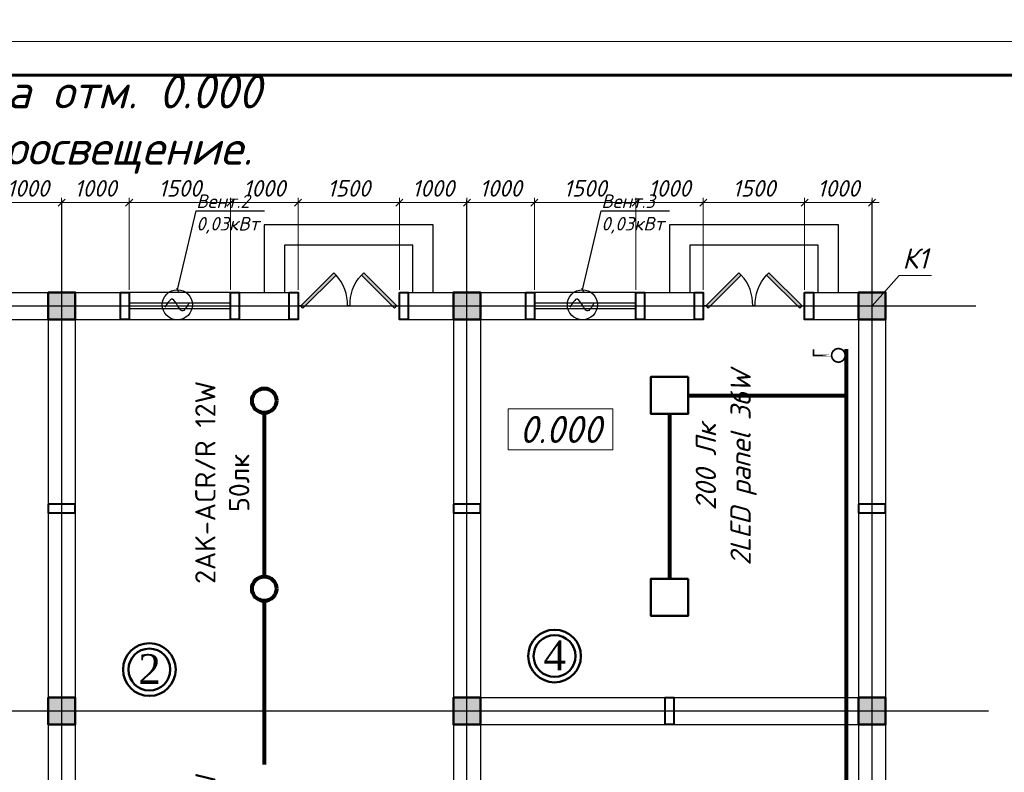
# Model space of a CAD drawing. Header units: millimetres. Extents: x 46223 to 365386, y 255195 to 690246.
# Tile 9 of 12: x 86443 to 101021, y 286377 to 297519. Entities that reach past the tile are written whole.
import ezdxf
from ezdxf import colors
from ezdxf.entities.mleader import LeaderData, LeaderLine
from ezdxf.enums import TextEntityAlignment as Align
from ezdxf.math import Vec2, Vec3

# ---------------------------------------------------------------- set-up
doc = ezdxf.new("R2010")
doc.units = ezdxf.units.MM
doc.linetypes.add('ACAD_ISO04W100', pattern=[30, 24, -3, 0, -3])
for name, color, linetype in [('DOMA', 7, 'Continuous'), ('kolonn', 7, 'Continuous'), ('os', 3, 'Continuous')]:
    doc.layers.add(name, color=color, linetype=linetype)
for name, color, linetype, lineweight in [('Стена', 7, 'Continuous', 30), ('текст', 7, 'Continuous', 25), ('Фундамент', 133, 'Continuous', 50), ('ЭТО', 7, 'Continuous', 50), ('ЭТОООЖКИ ТОТОШКИ', 7, 'Continuous', 70)]:
    doc.layers.add(name, color=color, linetype=linetype, lineweight=lineweight)
doc.layers.add('ЭТО ОСвещение', color=255, linetype='Continuous', lineweight=30, plot=False)
doc.styles.add('GOST', font='isocpeur.ttf', dxfattribs={"oblique": 15})
doc.styles.add('GOST 2.304', font='CS_Gost2304.shx', dxfattribs={"oblique": 15})
doc.styles.add('ISOCPEUR', font='isocpeui.ttf')
doc.styles.add('RomanS', font='times.ttf')
doc.styles.get("Standard").update_dxf_attribs({"font": 'isocpeui.ttf'})
doc.styles.add('ЭТООЖКИ ТОТОШКИ', font='isocpeur.ttf')
doc.dimstyles.new('SHOH 100', dxfattribs={"dimscale": 0.7, "dimtxt": 350, "dimasz": 150, "dimexe": 100, "dimexo": 50, "dimgap": 125, "dimtad": 1, "dimdec": 0, "dimtxsty": 'GOST', "dimblk": 'OBLIQUE', "dimcen": 200, "dimdle": 150, "dimadec": 0, "dimazin": 0, "dimtfac": 1, "dimtdec": 0, "dimtmove": 0, "dimatfit": 3, "dimfxl": 100, "dimlwd": 9, "dimlwe": 9, "dimarcsym": 0})

# ---------------------------------------------------------------- blocks, each defined once
blk = doc.blocks.new('ghsdd')
at = {"ltscale": 50}
h = blk.add_hatch(color=256, dxfattribs=at)
h.paths.add_polyline_path([(0, 200), (-200, 200), (-200, 0), (0, 0)])
h.paths.add_polyline_path([(200, 0), (200, 200), (0, 200), (0, 0)])
h.paths.add_polyline_path([(0, 0), (-200, 0), (-200, -200), (0, -200)])
h.paths.add_polyline_path([(0, 0), (0, -200), (200, -200), (200, 0)])
at = {"lineweight": 0}
for p, q in [((0, -374), (0, 374)), ((-374, 0), (374, 0))]:
    blk.add_line(p, q, dxfattribs=at)
at = {"lineweight": 50, "ltscale": 50}
blk.add_lwpolyline([(200, 200), (200, -200), (-200, -200), (-200, 200), (200, 200)], dxfattribs=at)
blk = doc.blocks.new('jfgjhsdf')
blk.add_hatch(color=1).paths.add_polyline_path([(-593, 731), (-637, 687), (0, 50), (44, 94)])
at = {"color": 1}
for p, q in [((0, 1000), (0, 950)), ((0, 50), (0, 0))]:
    blk.add_line(p, q, dxfattribs=at)
blk.add_lwpolyline([(0, 50), (-637, 687), (-593, 731), (44, 94), (0, 50)], dxfattribs=at)
blk.add_arc((-33, 130), 821, 87.662, 132.9147, dxfattribs=at)
blk = doc.blocks.new('_Oblique')
at = {"color": 0, "linetype": 'ByBlock', "lineweight": -2}
blk.add_line((-0.5, -0.5), (0.5, 0.5), dxfattribs=at)
blk = doc.blocks.new('*D112')
at = {"color": 0, "lineweight": 9, "transparency": 16777216}
for p, q in [((99169, 294812), (97959, 294812)), ((98064, 293518), (98064, 294882)), ((99064, 293518), (99064, 294882))]:
    blk.add_line(p, q, dxfattribs=at)
at = {"layer": 'Defpoints', "color": 0, "transparency": 16777216}
for p in [(98064, 294812), (98064, 293483), (99064, 293483)]:
    blk.add_point(p, dxfattribs=at)
at = {"color": 0, "lineweight": 9, "transparency": 16777216, "xscale": 105, "yscale": 105, "zscale": 105, "rotation": 180}
blk.add_blockref('_Oblique', (98064, 294812), dxfattribs=at)
at = {"color": 0, "lineweight": 9, "transparency": 16777216, "xscale": 105, "yscale": 105, "zscale": 105}
blk.add_blockref('_Oblique', (99064, 294812), dxfattribs=at)
at = {"color": 0, "transparency": 16777216, "insert": (98564, 295022), "char_height": 245, "attachment_point": 5, "style": 'ISOCPEUR'}
blk.add_mtext('1000', dxfattribs=at)
blk = doc.blocks.new('*D113')
at = {"color": 0, "lineweight": 9, "transparency": 16777216}
for p, q in [((98169, 294812), (96459, 294812)), ((96564, 293518), (96564, 294882)), ((98064, 293518), (98064, 294882))]:
    blk.add_line(p, q, dxfattribs=at)
at = {"layer": 'Defpoints', "color": 0, "transparency": 16777216}
for p in [(96564, 294812), (96564, 293483), (98064, 293483)]:
    blk.add_point(p, dxfattribs=at)
at = {"color": 0, "lineweight": 9, "transparency": 16777216, "xscale": 105, "yscale": 105, "zscale": 105, "rotation": 180}
blk.add_blockref('_Oblique', (96564, 294812), dxfattribs=at)
at = {"color": 0, "lineweight": 9, "transparency": 16777216, "xscale": 105, "yscale": 105, "zscale": 105}
blk.add_blockref('_Oblique', (98064, 294812), dxfattribs=at)
at = {"color": 0, "transparency": 16777216, "insert": (97314, 295022), "char_height": 245, "attachment_point": 5, "style": 'ISOCPEUR'}
blk.add_mtext('1500', dxfattribs=at)
blk = doc.blocks.new('*D114')
at = {"color": 0, "lineweight": 9, "transparency": 16777216}
for p, q in [((96669, 294812), (95459, 294812)), ((95564, 293518), (95564, 294882)), ((96564, 293518), (96564, 294882))]:
    blk.add_line(p, q, dxfattribs=at)
at = {"layer": 'Defpoints', "color": 0, "transparency": 16777216}
for p in [(95564, 294812), (95564, 293483), (96564, 293483)]:
    blk.add_point(p, dxfattribs=at)
at = {"color": 0, "lineweight": 9, "transparency": 16777216, "xscale": 105, "yscale": 105, "zscale": 105, "rotation": 180}
blk.add_blockref('_Oblique', (95564, 294812), dxfattribs=at)
at = {"color": 0, "lineweight": 9, "transparency": 16777216, "xscale": 105, "yscale": 105, "zscale": 105}
blk.add_blockref('_Oblique', (96564, 294812), dxfattribs=at)
at = {"color": 0, "transparency": 16777216, "insert": (96064, 295022), "char_height": 245, "attachment_point": 5, "style": 'ISOCPEUR'}
blk.add_mtext('1000', dxfattribs=at)
blk = doc.blocks.new('*D115')
at = {"color": 0, "lineweight": 9, "transparency": 16777216}
for p, q in [((95669, 294812), (93959, 294812)), ((94064, 293518), (94064, 294882)), ((95564, 293518), (95564, 294882))]:
    blk.add_line(p, q, dxfattribs=at)
at = {"layer": 'Defpoints', "color": 0, "transparency": 16777216}
for p in [(94064, 294812), (94064, 293483), (95564, 293483)]:
    blk.add_point(p, dxfattribs=at)
at = {"color": 0, "lineweight": 9, "transparency": 16777216, "xscale": 105, "yscale": 105, "zscale": 105, "rotation": 180}
blk.add_blockref('_Oblique', (94064, 294812), dxfattribs=at)
at = {"color": 0, "lineweight": 9, "transparency": 16777216, "xscale": 105, "yscale": 105, "zscale": 105}
blk.add_blockref('_Oblique', (95564, 294812), dxfattribs=at)
at = {"color": 0, "transparency": 16777216, "insert": (94814, 295022), "char_height": 245, "attachment_point": 5, "style": 'ISOCPEUR'}
blk.add_mtext('1500', dxfattribs=at)
blk = doc.blocks.new('*D116')
at = {"color": 0, "lineweight": 9, "transparency": 16777216}
for p, q in [((94169, 294812), (92959, 294812)), ((93064, 293518), (93064, 294882)), ((94064, 293518), (94064, 294882))]:
    blk.add_line(p, q, dxfattribs=at)
at = {"layer": 'Defpoints', "color": 0, "transparency": 16777216}
for p in [(93064, 294812), (93064, 293483), (94064, 293483)]:
    blk.add_point(p, dxfattribs=at)
at = {"color": 0, "lineweight": 9, "transparency": 16777216, "xscale": 105, "yscale": 105, "zscale": 105, "rotation": 180}
blk.add_blockref('_Oblique', (93064, 294812), dxfattribs=at)
at = {"color": 0, "lineweight": 9, "transparency": 16777216, "xscale": 105, "yscale": 105, "zscale": 105}
blk.add_blockref('_Oblique', (94064, 294812), dxfattribs=at)
at = {"color": 0, "transparency": 16777216, "insert": (93564, 295022), "char_height": 245, "attachment_point": 5, "style": 'ISOCPEUR'}
blk.add_mtext('1000', dxfattribs=at)
blk = doc.blocks.new('*D117')
at = {"color": 0, "lineweight": 9, "transparency": 16777216}
for p, q in [((93169, 294812), (91959, 294812)), ((92064, 293518), (92064, 294882)), ((93064, 293518), (93064, 294882))]:
    blk.add_line(p, q, dxfattribs=at)
at = {"layer": 'Defpoints', "color": 0, "transparency": 16777216}
for p in [(92064, 294812), (92064, 293483), (93064, 293483)]:
    blk.add_point(p, dxfattribs=at)
at = {"color": 0, "lineweight": 9, "transparency": 16777216, "xscale": 105, "yscale": 105, "zscale": 105, "rotation": 180}
blk.add_blockref('_Oblique', (92064, 294812), dxfattribs=at)
at = {"color": 0, "lineweight": 9, "transparency": 16777216, "xscale": 105, "yscale": 105, "zscale": 105}
blk.add_blockref('_Oblique', (93064, 294812), dxfattribs=at)
at = {"color": 0, "transparency": 16777216, "insert": (92564, 295022), "char_height": 245, "attachment_point": 5, "style": 'ISOCPEUR'}
blk.add_mtext('1000', dxfattribs=at)
blk = doc.blocks.new('*D118')
at = {"color": 0, "lineweight": 9, "transparency": 16777216}
for p, q in [((92169, 294812), (90459, 294812)), ((90564, 293518), (90564, 294882)), ((92064, 293518), (92064, 294882))]:
    blk.add_line(p, q, dxfattribs=at)
at = {"layer": 'Defpoints', "color": 0, "transparency": 16777216}
for p in [(90564, 294812), (90564, 293483), (92064, 293483)]:
    blk.add_point(p, dxfattribs=at)
at = {"color": 0, "lineweight": 9, "transparency": 16777216, "xscale": 105, "yscale": 105, "zscale": 105, "rotation": 180}
blk.add_blockref('_Oblique', (90564, 294812), dxfattribs=at)
at = {"color": 0, "lineweight": 9, "transparency": 16777216, "xscale": 105, "yscale": 105, "zscale": 105}
blk.add_blockref('_Oblique', (92064, 294812), dxfattribs=at)
at = {"color": 0, "transparency": 16777216, "insert": (91314, 295022), "char_height": 245, "attachment_point": 5, "style": 'ISOCPEUR'}
blk.add_mtext('1500', dxfattribs=at)
blk = doc.blocks.new('*D119')
at = {"color": 0, "lineweight": 9, "transparency": 16777216}
for p, q in [((90669, 294812), (89459, 294812)), ((89564, 293518), (89564, 294882)), ((90564, 293518), (90564, 294882))]:
    blk.add_line(p, q, dxfattribs=at)
at = {"layer": 'Defpoints', "color": 0, "transparency": 16777216}
for p in [(89564, 294812), (89564, 293483), (90564, 293483)]:
    blk.add_point(p, dxfattribs=at)
at = {"color": 0, "lineweight": 9, "transparency": 16777216, "xscale": 105, "yscale": 105, "zscale": 105, "rotation": 180}
blk.add_blockref('_Oblique', (89564, 294812), dxfattribs=at)
at = {"color": 0, "lineweight": 9, "transparency": 16777216, "xscale": 105, "yscale": 105, "zscale": 105}
blk.add_blockref('_Oblique', (90564, 294812), dxfattribs=at)
at = {"color": 0, "transparency": 16777216, "insert": (90064, 295022), "char_height": 245, "attachment_point": 5, "style": 'ISOCPEUR'}
blk.add_mtext('1000', dxfattribs=at)
blk = doc.blocks.new('*D120')
at = {"color": 0, "lineweight": 9, "transparency": 16777216}
for p, q in [((89669, 294812), (87959, 294812)), ((88064, 293518), (88064, 294882)), ((89564, 293518), (89564, 294882))]:
    blk.add_line(p, q, dxfattribs=at)
at = {"layer": 'Defpoints', "color": 0, "transparency": 16777216}
for p in [(88064, 294812), (88064, 293483), (89564, 293483)]:
    blk.add_point(p, dxfattribs=at)
at = {"color": 0, "lineweight": 9, "transparency": 16777216, "xscale": 105, "yscale": 105, "zscale": 105, "rotation": 180}
blk.add_blockref('_Oblique', (88064, 294812), dxfattribs=at)
at = {"color": 0, "lineweight": 9, "transparency": 16777216, "xscale": 105, "yscale": 105, "zscale": 105}
blk.add_blockref('_Oblique', (89564, 294812), dxfattribs=at)
at = {"color": 0, "transparency": 16777216, "insert": (88814, 295022), "char_height": 245, "attachment_point": 5, "style": 'ISOCPEUR'}
blk.add_mtext('1500', dxfattribs=at)
blk = doc.blocks.new('*D121')
at = {"color": 0, "lineweight": 9, "transparency": 16777216}
for p, q in [((88169, 294812), (86959, 294812)), ((87064, 293518), (87064, 294882)), ((88064, 293518), (88064, 294882))]:
    blk.add_line(p, q, dxfattribs=at)
at = {"layer": 'Defpoints', "color": 0, "transparency": 16777216}
for p in [(87064, 294812), (87064, 293483), (88064, 293483)]:
    blk.add_point(p, dxfattribs=at)
at = {"color": 0, "lineweight": 9, "transparency": 16777216, "xscale": 105, "yscale": 105, "zscale": 105, "rotation": 180}
blk.add_blockref('_Oblique', (87064, 294812), dxfattribs=at)
at = {"color": 0, "lineweight": 9, "transparency": 16777216, "xscale": 105, "yscale": 105, "zscale": 105}
blk.add_blockref('_Oblique', (88064, 294812), dxfattribs=at)
at = {"color": 0, "transparency": 16777216, "insert": (87564, 295022), "char_height": 245, "attachment_point": 5, "style": 'ISOCPEUR'}
blk.add_mtext('1000', dxfattribs=at)
blk = doc.blocks.new('*D122')
at = {"color": 0, "lineweight": 9, "transparency": 16777216}
for p, q in [((87169, 294812), (85959, 294812)), ((86064, 293518), (86064, 294882)), ((87064, 293518), (87064, 294882))]:
    blk.add_line(p, q, dxfattribs=at)
at = {"layer": 'Defpoints', "color": 0, "transparency": 16777216}
for p in [(86064, 294812), (86064, 293483), (87064, 293483)]:
    blk.add_point(p, dxfattribs=at)
at = {"color": 0, "lineweight": 9, "transparency": 16777216, "xscale": 105, "yscale": 105, "zscale": 105, "rotation": 180}
blk.add_blockref('_Oblique', (86064, 294812), dxfattribs=at)
at = {"color": 0, "lineweight": 9, "transparency": 16777216, "xscale": 105, "yscale": 105, "zscale": 105}
blk.add_blockref('_Oblique', (87064, 294812), dxfattribs=at)
at = {"color": 0, "transparency": 16777216, "insert": (86564, 295022), "char_height": 245, "attachment_point": 5, "style": 'ISOCPEUR'}
blk.add_mtext('1000', dxfattribs=at)
blk = doc.blocks.new('*U83')
at = {"color": 0, "linetype": 'Continuous', "lineweight": -2}
blk.add_lwpolyline([(-594, 0), (0, 0), (0, 420), (-594, 420), (-594, 0)], dxfattribs=at)
at = {"color": 13, "linetype": 'Continuous', "lineweight": 60}
blk.add_lwpolyline([(-574, 5), (-5, 5), (-5, 415), (-574, 415), (-574, 5)], dxfattribs=at)
at = {"color": 0, "linetype": 'Continuous', "lineweight": -2, "style": 'GOST 2.304', "oblique": 15}
for tag, p in [('ДАТА_С7', (-584.8, 275.6)), ('ДАТА_С8', (-579.8, 275.6)), ('ДАТА_С9', (-574.8, 275.6)), ('ФАМИЛИЯ_С7', (-584.8, 240.6)), ('ФАМИЛИЯ_С8', (-579.8, 240.6)), ('ФАМИЛИЯ_С9', (-574.8, 240.6)), ('ДОЛЖНОСТЬ_С7', (-584.8, 220.6)), ('ДОЛЖНОСТЬ_С8', (-579.8, 220.6)), ('ДОЛЖНОСТЬ_С9', (-574.8, 220.6)), ('ДАТА_С4', (-584.8, 210.6)), ('ДАТА_С5', (-579.8, 210.6)), ('ДАТА_С6', (-574.8, 210.6)), ('ФАМИЛИЯ_С4', (-584.8, 175.6)), ('ФАМИЛИЯ_С5', (-579.8, 175.6)), ('ФАМИЛИЯ_С6', (-574.8, 175.6)), ('ДОЛЖНОСТЬ_С4', (-584.8, 155.6)), ('ДОЛЖНОСТЬ_С5', (-579.8, 155.6)), ('ДОЛЖНОСТЬ_С6', (-574.8, 155.6)), ('ДАТА_С1', (-584.8, 145.6)), ('ДАТА_С2', (-579.8, 145.6)), ('ДАТА_С3', (-574.8, 145.6)), ('ФАМИЛИЯ_С1', (-584.8, 110.6)), ('ФАМИЛИЯ_С2', (-579.8, 110.6)), ('ФАМИЛИЯ_С3', (-574.8, 110.6)), ('ДОЛЖНОСТЬ_С1', (-584.8, 90.6)), ('ДОЛЖНОСТЬ_С2', (-579.8, 90.6)), ('ДОЛЖНОСТЬ_С3', (-574.8, 90.6))]:
    blk.add_attdef(tag, p, '', height=2.5, rotation=90, dxfattribs=at)
for tag, p in [('ИЗМЕНЕНИЕ4', (-185, 55.95)), ('УЧАСТОК4', (-175, 55.95)), ('ЛИСТ4', (-165, 55.95)), ('ДОК4', (-155, 55.95)), ('ИЗМЕНЕНИЕ3', (-185, 50.95)), ('УЧАСТОК3', (-175, 50.95)), ('ЛИСТ3', (-165, 50.95)), ('ДОК3', (-155, 50.95)), ('ИЗМЕНЕНИЕ2', (-185, 45.95)), ('УЧАСТОК2', (-175, 45.95)), ('ЛИСТ2', (-165, 45.95)), ('ДОК2', (-155, 45.95)), ('НАИМЕНОВАНИЕ1', (-66.57, 45.54)), ('ИЗМЕНЕНИЕ1', (-185, 40.95)), ('УЧАСТОК1', (-175, 40.95)), ('ЛИСТ1', (-165, 40.95)), ('ДОК1', (-155, 40.95)), ('НАИМЕНОВАНИЕ2', (-66.57, 41.18)), ('НАИМЕНОВАНИЕ3', (-66.57, 36.94)), ('СООРУЖЕНИЕ1', (-89.86, 30.35)), ('СООРУЖЕНИЕ2', (-89.86, 25.99)), ('СООРУЖЕНИЕ3', (-89.86, 21.75)), ('НАИМЕНОВАНИЕ_ЛИСТА1', (-90.36, 15.32)), ('НАИМЕНОВАНИЕ_ЛИСТА2', (-90.36, 10.97)), ('НАИМЕНОВАНИЕ_ЛИСТА3', (-90.36, 6.72))]:
    blk.add_attdef(tag, text='', height=2.5, dxfattribs=at).set_placement(p, align=Align.CENTER)
at = {"color": 0, "linetype": 'Continuous', "lineweight": -2, "style": 'GOST 2.304', "oblique": 15, "flags": 8}
for tag, p in [('ДАТА10', (-130.07, 55.83)), ('ДАТА9', (-130.07, 50.83)), ('ДАТА8', (-130.07, 45.83)), ('ДАТА7', (-130.07, 40.83)), ('ДАТА6', (-130.07, 30.83)), ('ДАТА5', (-130.07, 25.83)), ('ДАТА4', (-130.07, 20.83)), ('ДАТА3', (-130.07, 15.83)), ('ДАТА2', (-130.07, 10.83)), ('ДАТА1', (-130.07, 5.83))]:
    blk.add_attdef(tag, text='', height=2.5, dxfattribs=at).set_placement(p, align=Align.CENTER)
at = {"color": 0, "linetype": 'Continuous', "lineweight": -2, "style": 'GOST 2.304', "oblique": 15}
blk.add_attdef('!ШИФР', text='', height=5, dxfattribs=at).set_placement((-60.29, 52.75), align=Align.RIGHT)
for tag, p, height in [('!РАЗДЕЛ', (-60.07, 52.75), 5), ('ДОЛЖНОСТЬ6', (-188.95, 30.95), 2.5), ('ФАМИЛИЯ6', (-168.95, 30.95), 2.5), ('ДОЛЖНОСТЬ5', (-188.95, 25.95), 2.5), ('ФАМИЛИЯ5', (-168.95, 25.95), 2.5), ('ДОЛЖНОСТЬ4', (-188.95, 20.95), 2.5), ('ФАМИЛИЯ4', (-168.95, 20.95), 2.5), ('ДОЛЖНОСТЬ3', (-188.95, 15.95), 2.5), ('ФАМИЛИЯ3', (-168.95, 15.95), 2.5), ('ДОЛЖНОСТЬ2', (-188.95, 10.95), 2.5), ('ФАМИЛИЯ2', (-168.95, 10.95), 2.5), ('ДОЛЖНОСТЬ1', (-188.95, 5.95), 2.5), ('ФАМИЛИЯ1', (-168.95, 5.95), 2.5)]:
    blk.add_attdef(tag, p, '', height=height, dxfattribs=at)
for tag, p in [('!СТАДИЯ', (-47.46, 25)), ('!НОМЕР', (-32.5, 25)), ('КОЛИЧЕСТВО_ЛИСТОВ', (-15, 25)), ('КОЛИЧЕСТВО_ЛИСТОВ', (-19.29, 13.01))]:
    blk.add_attdef(tag, text='', height=2.5, dxfattribs=at).set_placement(p, align=Align.MIDDLE_CENTER)
at = {"color": 0, "linetype": 'Continuous', "lineweight": -2, "style": 'GOST 2.304', "oblique": 15, "flags": 8}
blk.add_attdef('!ФОРМАТ', (-19.5, 1.25), '', height=2.5, dxfattribs=at)
blk = doc.blocks.new('vcBlockPos')
at = {"color": 0, "linetype": 'ByBlock', "lineweight": -2, "style": 'GOST 2.304'}
blk.add_attdef('ПОЗИЦИЯ', text='', height=500, dxfattribs=at).set_placement((0, 0), align=Align.BOTTOM_CENTER)
at = {"color": 0, "linetype": 'ByBlock', "lineweight": -2, "style": 'GOST 2.304', "flags": 1}
blk.add_attdef('КОЛИЧЕСТВО', text='', height=500, dxfattribs=at).set_placement((0, 0), align=Align.RIGHT)
at = {"color": 0, "linetype": 'ByBlock', "lineweight": -2, "style": 'GOST 2.304'}
blk.add_attdef('НТЕКСТ', text='', height=500, dxfattribs=at).set_placement((0, 0), align=Align.TOP_CENTER)

msp = doc.modelspace()

# ---------------------------------------------------------------- linework, layer by layer
at = {"lineweight": 30}
for p, q in [((88064.4, 293082.6), (88064.4, 293482.6)), ((89564.4, 293082.6), (89564.4, 293482.6)), ((90564.4, 293082.6), (90564.4, 293482.6)), ((90564.4, 293082.6), (90564.4, 293482.6)), ((92064.4, 293082.6), (92064.4, 293482.6)), ((92064.4, 293082.6), (92064.4, 293482.6)), ((94064.4, 293082.6), (94064.4, 293482.6)), ((95564.4, 293082.6), (95564.4, 293482.6)), ((96564.4, 293082.6), (96564.4, 293482.6)), ((96564.4, 293082.6), (96564.4, 293482.6)), ((98064.4, 293082.6), (98064.4, 293482.6)), ((98064.4, 293082.6), (98064.4, 293482.6)), ((86864.4, 293082.6), (86864.4, 281482.6)), ((87264.4, 293082.6), (87264.4, 281482.6)), ((92864.4, 293082.6), (92864.4, 281482.6)), ((93264.4, 293082.6), (93264.4, 281482.6)), ((93264.4, 287482.6), (98864.4, 287482.6)), ((93264.4, 287082.6), (98864.4, 287082.6))]:
    msp.add_line(p, q, dxfattribs=at)
at = {"color": 1}
for p, q in [((89564.4, 293482.6), (88064.4, 293482.6)), ((95564.4, 293482.6), (94064.4, 293482.6)), ((89564.4, 293322.6), (88064.4, 293322.6)), ((88064.4, 293242.6), (89564.4, 293242.6)), ((95564.4, 293322.6), (94064.4, 293322.6)), ((94064.4, 293242.6), (95564.4, 293242.6)), ((88064.4, 293082.6), (89564.4, 293082.6)), ((94064.4, 293082.6), (95564.4, 293082.6))]:
    msp.add_line(p, q, dxfattribs=at)
for points in [[(92564.4, 293482.6), (92564.4, 294482.6), (90064.4, 294482.6), (90064.4, 293482.6)], [(98564.4, 293482.6), (98564.4, 294482.6), (96064.4, 294482.6), (96064.4, 293482.6)], [(92264.4, 293482.6), (92264.4, 294182.6), (90364.4, 294182.6), (90364.4, 293482.6)], [(98264.4, 293482.6), (98264.4, 294182.6), (96364.4, 294182.6), (96364.4, 293482.6)]]:
    msp.add_lwpolyline(points)
at = {"lineweight": 30}
for points in [[(86064.4, 293482.6), (88064.4, 293482.6)], [(89564.4, 293482.6), (90564.4, 293482.6)], [(92064.4, 293482.6), (94064.4, 293482.6)], [(95564.4, 293482.6), (96564.4, 293482.6)], [(98064.4, 293482.6), (99264.4, 293482.6), (99264.4, 281082.6), (98064.4, 281082.6)], [(86064.4, 293082.6), (88064.4, 293082.6)], [(89564.4, 293082.6), (90564.4, 293082.6)], [(92064.4, 293082.6), (94064.4, 293082.6)], [(95564.4, 293082.6), (96564.4, 293082.6)], [(98064.4, 293082.6), (98864.4, 293082.6), (98864.4, 281482.6), (98064.4, 281482.6)]]:
    msp.add_lwpolyline(points, dxfattribs=at)
at = {"color": 0, "lineweight": 25, "const_width": 25}
msp.add_lwpolyline([(98664.4, 292550.7, -1), (98464.4, 292548.7), (98198.3, 292549.1), (98197.4, 292639.8), (98198.2, 292560.6), (98198.3, 292546.1), (98464.4, 292548.7, -1), (98664.4, 292550.7, -1.4460886)], format="xyb", dxfattribs=at)
at = {"color": 1, "lineweight": 50}
for centre, radius in [((94362.6, 288098.1), 390), ((94362.6, 288098.1), 310), ((88362.6, 287898.1), 390), ((88362.6, 287898.1), 310)]:
    msp.add_circle(centre, radius, dxfattribs=at)
at = {"layer": 'DOMA', "color": 5, "linetype": 'Continuous', "lineweight": 30}
for centre in [(88777.1, 293298.1), (94774.3, 293298.3)]:
    msp.add_circle(centre, 222.9, dxfattribs=at)
for points in [[(88948, 293322.5), (88847, 293208.7), (88704.6, 293379.4), (88592, 293262.8)], [(94945.2, 293322.7), (94844.2, 293208.9), (94701.8, 293379.6), (94589.2, 293263)]]:
    msp.add_spline(points, degree=3, dxfattribs=at)
at = {"layer": 'os', "color": 3, "linetype": 'ACAD_ISO04W100', "ltscale": 0.5}
for p, q in [((87064.4, 279002.1), (87064.4, 294851)), ((93064.4, 279002.1), (93064.4, 294851)), ((99064.4, 279002.1), (99064.4, 294851)), ((73430.7, 293282.6), (100598.2, 293282.6)), ((100786.1, 287282.6), (73430.7, 287282.6))]:
    msp.add_line(p, q, dxfattribs=at)
at = {"layer": 'Стена', "lineweight": 40, "ltscale": 15}
for points in [[(87934.4, 293482.6), (88064.4, 293482.6), (88064.4, 293082.6), (87934.4, 293082.6)], [(89564.4, 293482.6), (89694.4, 293482.6), (89694.4, 293082.6), (89564.4, 293082.6)], [(90434.4, 293482.6), (90564.4, 293482.6), (90564.4, 293082.6), (90434.4, 293082.6)], [(92064.4, 293482.6), (92194.4, 293482.6), (92194.4, 293082.6), (92064.4, 293082.6)], [(93934.4, 293482.6), (94064.4, 293482.6), (94064.4, 293082.6), (93934.4, 293082.6)], [(95564.4, 293482.6), (95694.4, 293482.6), (95694.4, 293082.6), (95564.4, 293082.6)], [(96434.4, 293482.6), (96564.4, 293482.6), (96564.4, 293082.6), (96434.4, 293082.6)], [(98064.4, 293482.6), (98194.4, 293482.6), (98194.4, 293082.6), (98064.4, 293082.6)], [(86864.4, 290347.5), (86864.4, 290217.5), (87264.4, 290217.5), (87264.4, 290347.5)], [(92864.4, 290347.5), (92864.4, 290217.5), (93264.4, 290217.5), (93264.4, 290347.5)], [(98864.4, 290347.5), (98864.4, 290217.5), (99264.4, 290217.5), (99264.4, 290347.5)], [(96129.3, 287082.6), (95999.3, 287082.6), (95999.3, 287482.6), (96129.3, 287482.6)]]:
    msp.add_lwpolyline(points, close=True, dxfattribs=at)
at = {"layer": 'Фундамент', "color": 0, "lineweight": 20}
for points in [[(99064.4, 293282.6), (99464, 293733.6), (99941.2, 293733.6)], [(93675.5, 291757.2), (95224, 291757.2), (95224, 291148.7), (93675.5, 291148.7), (93675.5, 291757.2)]]:
    msp.add_lwpolyline(points, dxfattribs=at)
at = {"layer": 'ЭТО', "color": 11}
for points in [[(96339.4, 292232), (95789.4, 292232), (95789.4, 291682), (96339.4, 291682)], [(96339.4, 289242.7), (95789.4, 289242.7), (95789.4, 288692.7), (96339.4, 288692.7)]]:
    msp.add_lwpolyline(points, close=True, dxfattribs=at)
at = {"layer": 'ЭТО ОСвещение', "color": 3, "lineweight": 80}
for p, q in [((98678, 292641.1), (98678, 281744.9)), ((96339.4, 291957), (98678, 291957)), ((90064.4, 291697.2), (90064.4, 289276.6)), ((96064.4, 291682), (96064.4, 289232)), ((90064.4, 288913.4), (90064.4, 286492.8))]:
    msp.add_line(p, q, dxfattribs=at)
at = {"layer": 'ЭТО ОСвещение', "color": 5, "lineweight": 80}
for centre in [(90064.4, 291878.9), (90064.4, 289095)]:
    msp.add_circle(centre, 181.6, dxfattribs=at)

# ---------------------------------------------------------------- block references
at = {"color": 0, "lineweight": 13, "xscale": 100, "yscale": 100, "zscale": 100}
msp.add_blockref('*U83', (128772.9, 255195.5), dxfattribs=at)
at = {"yscale": 0.769230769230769, "zscale": 0.769230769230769}
for p, xscale, rotation in [((90564.4, 293282.6), 0.769230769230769, 270), ((92064.4, 293282.6), -0.769230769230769, 90), ((96564.4, 293282.6), 0.769230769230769, 270), ((98064.4, 293282.6), -0.769230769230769, 90)]:
    msp.add_blockref('jfgjhsdf', p, dxfattribs=dict(at, xscale=xscale, rotation=rotation))
at = {"layer": 'kolonn', "xscale": -1, "rotation": 180}
for p in [(87064.4, 293282.6), (93064.4, 293282.6), (99064.4, 293282.6)]:
    msp.add_blockref('ghsdd', p, dxfattribs=at)
at = {"layer": 'kolonn'}
for p in [(87064.4, 287282.6), (93064.4, 287282.6), (99064.4, 287282.6)]:
    msp.add_blockref('ghsdd', p, dxfattribs=at)
at = {"layer": 'Фундамент', "color": 0, "lineweight": 20}
ref = msp.add_blockref('vcBlockPos', (99702.6, 293733.6), dxfattribs=dict(at, xscale=100, yscale=100, zscale=100))
ref.add_attrib('ПОЗИЦИЯ', 'К1', dxfattribs={"layer": '0', "color": 0, "linetype": 'ByBlock', "lineweight": -2, "height": 300}).set_placement((99702.6, 293833.6), align=Align.CENTER)

# ---------------------------------------------------------------- texts
at = {"color": 1, "style": 'RomanS'}
for s, p in [('4', (94199.4, 287886.3)), ('2', (88199.4, 287686.3))]:
    msp.add_text(s, height=440, dxfattribs=at).set_placement(p)
at = {"layer": 'текст', "ltscale": 0.8, "insert": (87001.2, 295971.6), "char_height": 500, "width": 16929.299, "attachment_point": 5, "style": 'ISOCPEUR'}
msp.add_mtext('План на отм. 0.000\\P{\\C0;Электроосвещение.}', dxfattribs=at)
at = {"layer": 'Фундамент', "color": 0, "lineweight": 20}
msp.add_text('0.000', height=400, dxfattribs=at).set_placement((94449.8, 291453), align=Align.MIDDLE_CENTER)
at = {"layer": 'ЭТО', "color": 1, "char_height": 300, "attachment_point": 1, "rotation": 90, "style": 'ЭТООЖКИ ТОТОШКИ'}
for s, insert, width in [('\\pi269.7679;2AK-ACR/R 12W\\P\\pi1334.7679;50лк', (89041.7, 288897.1), 3449.536), ('\\pi269.7679;2AK-ACR/R 12W\\P\\pi1334.7679;50лк', (89041.7, 283097.1), 3449.536), ('\\pi269.7679;2AK-ACR/R 12W\\P\\pi1334.7679;50лк', (95106.6, 282897.1), 3449.536), ('\\A1;{\\fISOCPEUR|b0|i1|c204|p34;\\T0.95;2LED panel 36W}', (96966.5, 289437.7), 3449.536), ('\\A1;{\\fISOCPEUR|b0|i1|c204|p34;200 Лк}', (96452.4, 290253.7), 1350.976)]:
    msp.add_mtext(s, dxfattribs=dict(at, insert=insert, width=width))

# ---------------------------------------------------------------- dimensions: what is measured, and where the dimension line sits
at = {"color": 7}
for base, p1, p2, picture, middle in [((86064.4, 294812.4), (87064.4, 293482.6), (86064.4, 293482.6), '*D122', (86564.4, 295022.4)), ((87064.4, 294812.4), (88064.4, 293482.6), (87064.4, 293482.6), '*D121', (87564.4, 295022.4)), ((88064.4, 294812.4), (89564.4, 293482.6), (88064.4, 293482.6), '*D120', (88814.4, 295022.4)), ((89564.4, 294812.4), (90564.4, 293482.6), (89564.4, 293482.6), '*D119', (90064.4, 295022.4)), ((90564.4, 294812.4), (92064.4, 293482.6), (90564.4, 293482.6), '*D118', (91314.4, 295022.4)), ((92064.4, 294812.4), (93064.4, 293482.6), (92064.4, 293482.6), '*D117', (92564.4, 295022.4)), ((93064.4, 294812.4), (94064.4, 293482.6), (93064.4, 293482.6), '*D116', (93564.4, 295022.4)), ((94064.4, 294812.4), (95564.4, 293482.6), (94064.4, 293482.6), '*D115', (94814.4, 295022.4)), ((95564.4, 294812.4), (96564.4, 293482.6), (95564.4, 293482.6), '*D114', (96064.4, 295022.4)), ((96564.4, 294812.4), (98064.4, 293482.6), (96564.4, 293482.6), '*D113', (97314.4, 295022.4)), ((98064.4, 294812.4), (99064.4, 293482.6), (98064.4, 293482.6), '*D112', (98564.4, 295022.4))]:
    dim = msp.add_linear_dim(base=base, p1=p1, p2=p2, dimstyle='SHOH 100', override={"dimtxsty": 'ISOCPEUR'}, dxfattribs=at)
    dim.commit()
    dim.dimension.update_dxf_attribs({"geometry": picture, "text_midpoint": middle})

# ---------------------------------------------------------------- leaders
at = {"layer": 'ЭТОООЖКИ ТОТОШКИ'}
ml = msp.add_multileader_mtext('Standard', dxfattribs=at)
ml.set_content('\\A1;{\\fISOCPEUR|b0|i1|c204|p34;\\C1;Вент.2\\P0,03кВт}', color=256, style='ЭТООЖКИ ТОТОШКИ')
ml.set_leader_properties(lineweight=25)
ml.set_arrow_properties(name='OBLIQUE')
ml.build(insert=Vec2(0, 0))
ml.multileader.update_dxf_attribs({"text_left_attachment_type": 6, "text_right_attachment_type": 6, "dogleg_length": 0.36, "arrow_head_size": 40})
ctx = ml.context
ctx.base_point, ctx.char_height, ctx.arrow_head_size, ctx.plane_origin = Vec3(89055.8, 294691.5), 200, 40, Vec3(86967.4, 296303.9)
ctx.left_attachment, ctx.right_attachment = 6, 6
notes = []
notes.append((ctx, [(0, (1, 1, 0), (89055.4, 294691.5), (1, 0), 0.36, [(0, [(88777.1, 293520.9)], 0, [])])]))
ctx.mtext.insert, ctx.mtext.flow_direction = Vec3(89057.8, 294931.5), 5
ml = msp.add_multileader_mtext('Standard', dxfattribs=at)
ml.set_content('\\A1;{\\fISOCPEUR|b0|i1|c204|p34;\\C1;Вент.3\\P0,03кВт}', color=256, style='ЭТООЖКИ ТОТОШКИ')
ml.set_leader_properties(lineweight=25)
ml.set_arrow_properties(name='OBLIQUE')
ml.build(insert=Vec2(0, 0))
ml.multileader.update_dxf_attribs({"text_left_attachment_type": 6, "text_right_attachment_type": 6, "dogleg_length": 0.36, "arrow_head_size": 40})
ctx = ml.context
ctx.base_point, ctx.char_height, ctx.arrow_head_size, ctx.plane_origin = Vec3(95053, 294691.7), 200, 40, Vec3(92964.6, 296304.1)
ctx.left_attachment, ctx.right_attachment = 6, 6
notes.append((ctx, [(0, (1, 1, 0), (95052.6, 294691.7), (1, 0), 0.36, [(0, [(94774.3, 293521.1)], 0, [])])]))
ctx.mtext.insert, ctx.mtext.flow_direction = Vec3(95055, 294931.7), 5
for ctx, leaders in notes:
    for number, flags, end, landing, length, lines in leaders:
        leader = LeaderData()
        leader.index, (leader.has_last_leader_line, leader.has_dogleg_vector, leader.attachment_direction) = number, flags
        leader.last_leader_point, leader.dogleg_vector, leader.dogleg_length = Vec3(end), Vec3(landing), length
        for number, points, colour, breaks in lines:
            line = LeaderLine()
            line.index, line.vertices, line.color, line.breaks = number, Vec3.list(points), colors.encode_raw_color(colour), breaks
            leader.lines.append(line)
        ctx.leaders.append(leader)

doc.saveas('drawing.dxf')
